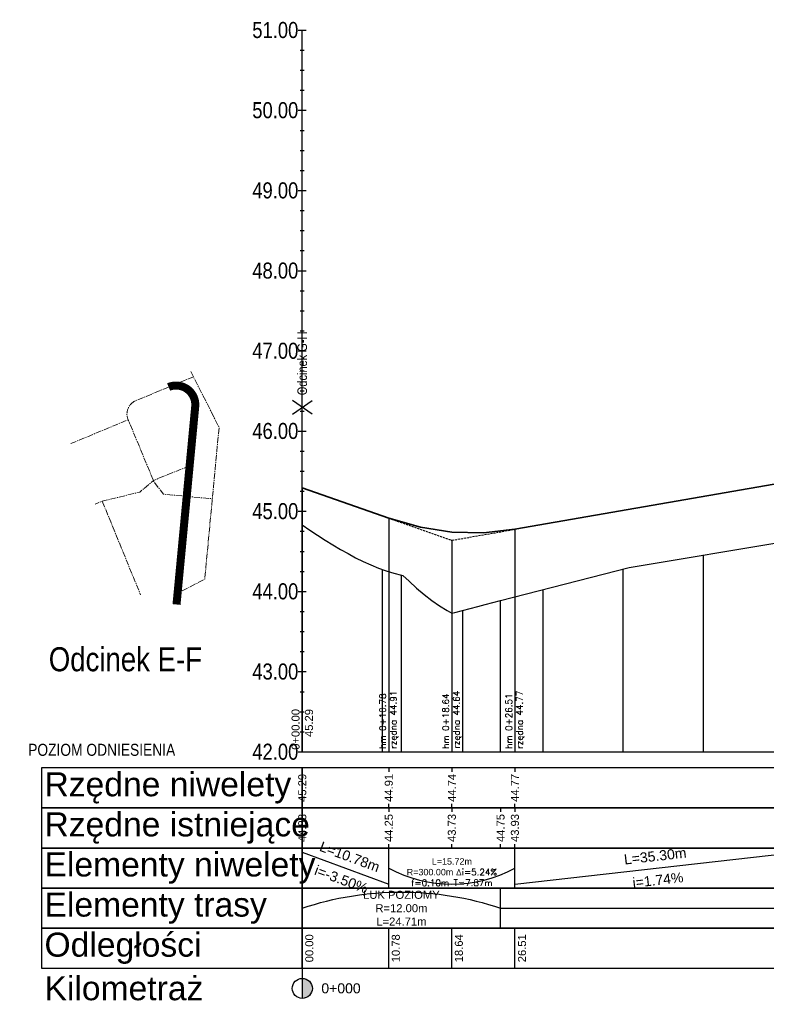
# Model space of a CAD drawing. Header units: metres. Extents: x 0 to 5465380, y 0 to 5925815.
# Tile 133 of 141: x 5464826 to 5464919, y 5925684 to 5925806. Entities that reach past the tile are written whole.
import ezdxf

# ---------------------------------------------------------------- set-up
doc = ezdxf.new("R2010")
doc.units = ezdxf.units.M
doc.linetypes.add('CENTER2', pattern=[1.125, 0.75, -0.125, 0.125, -0.125])
doc.linetypes.add('HIDDEN', pattern=[0.375, 0.25, -0.125])
for name, color, linetype in [('$DR - opis', 1, 'Continuous'), ('$DR - wymiary', 7, 'Continuous'), ('AecObjExplode_rys 1_Vport_D5A', 7, 'Continuous'), ('AecObjExplode_rys 3_Vport_DDD', 7, 'Continuous'), ('AecObjExplode_rys 4_Vport_E22', 7, 'Continuous'), ('C-DROGI-PROFILE', 7, 'Continuous'), ('C-DROGI-PROFILE-ETYKIETY', 7, 'Continuous'), ('C-DROGI-PROFILE-WIDOKI', 7, 'Continuous'), ('C-DROGI-PROFILE-WIDOKI-ETYKIETY', 7, 'Continuous')]:
    doc.layers.add(name, color=color, linetype=linetype)
doc.layers.add('$DR - osie ścieżek', color=7, linetype='CENTER2', lineweight=15)
doc.styles.add('ARIAL 2', font='ARIALN.TTF')
doc.styles.get("Standard").update_dxf_attribs({"font": 'arial.ttf'})

# ---------------------------------------------------------------- blocks, each defined once
blk = doc.blocks.new('kilometraz')
at = {"linetype": 'ByBlock', "lineweight": -2}
blk.add_hatch(color=0, dxfattribs=at).paths.add_polyline_path([(0, -0.5, 0.414214), (0.5, 0, 0.414214), (0, 0.5)])
at = {"color": 0, "linetype": 'ByBlock', "lineweight": -2}
blk.add_line((0, 0.5), (0, -0.5), dxfattribs=at)
blk.add_circle((0, 0), 0.5, dxfattribs=at)
blk = doc.blocks.new('AecObjExplode_rys 1_Vport_D5A')
at = {"layer": 'C-DROGI-PROFILE', "color": 190, "linetype": 'Continuous', "lineweight": 35}
for p, q in [((5464887.83, 5925742.9), (5464923.13, 5925749.05)), ((5464861.33, 5925748.05), (5464872.11, 5925744.28))]:
    blk.add_line(p, q, dxfattribs=at)
at = {"layer": 'C-DROGI-PROFILE', "color": 7, "linetype": 'HIDDEN', "lineweight": -3}
for p, q in [((5464872.11, 5925744.28), (5464879.97, 5925741.53)), ((5464879.97, 5925741.53), (5464887.83, 5925742.9))]:
    blk.add_line(p, q, dxfattribs=at)
at = {"layer": 'C-DROGI-PROFILE', "color": 94, "linetype": 'Continuous', "lineweight": -3}
for p, q in [((5464861.33, 5925743.44), (5464862.28, 5925742.79)), ((5464862.28, 5925742.79), (5464863.23, 5925742.16)), ((5464863.23, 5925742.16), (5464864.18, 5925741.55)), ((5464864.18, 5925741.55), (5464865.13, 5925740.96)), ((5464865.13, 5925740.96), (5464866.08, 5925740.39)), ((5464866.08, 5925740.39), (5464867.03, 5925739.86)), ((5464902.08, 5925738.15), (5464921.99, 5925741.48)), ((5464867.03, 5925739.86), (5464867.98, 5925739.35)), ((5464867.98, 5925739.35), (5464868.93, 5925738.89)), ((5464868.93, 5925738.89), (5464869.88, 5925738.46)), ((5464869.88, 5925738.46), (5464870.83, 5925738.07)), ((5464870.83, 5925738.07), (5464871.78, 5925737.72)), ((5464886.04, 5925734.02), (5464902.08, 5925738.15)), ((5464871.78, 5925737.72), (5464872.73, 5925737.43)), ((5464872.73, 5925737.43), (5464873.68, 5925737.18)), ((5464873.68, 5925737.18), (5464873.86, 5925737.14)), ((5464873.86, 5925737.14), (5464874.63, 5925736.41)), ((5464874.63, 5925736.41), (5464875.58, 5925735.56)), ((5464875.58, 5925735.56), (5464876.53, 5925734.77)), ((5464876.53, 5925734.77), (5464877.48, 5925734.04)), ((5464877.48, 5925734.04), (5464878.43, 5925733.36)), ((5464878.43, 5925733.36), (5464879.38, 5925732.76)), ((5464881.28, 5925732.76), (5464882.24, 5925733.01)), ((5464882.24, 5925733.01), (5464883.19, 5925733.27)), ((5464883.19, 5925733.27), (5464884.14, 5925733.52)), ((5464884.14, 5925733.52), (5464885.09, 5925733.77)), ((5464885.09, 5925733.77), (5464886.04, 5925734.02)), ((5464879.38, 5925732.76), (5464879.97, 5925732.42)), ((5464879.97, 5925732.42), (5464880.33, 5925732.52)), ((5464880.33, 5925732.52), (5464881.28, 5925732.76))]:
    blk.add_line(p, q, dxfattribs=at)
at = {"layer": 'C-DROGI-PROFILE', "color": 4, "linetype": 'Continuous', "lineweight": 35}
blk.add_lwpolyline([(5464872.11, 5925744.28), (5464876.04, 5925743.16), (5464879.97, 5925742.56), (5464883.9, 5925742.47), (5464887.83, 5925742.9)], dxfattribs=at)
at = {"layer": 'C-DROGI-PROFILE-ETYKIETY', "color": 7, "linetype": 'Continuous', "lineweight": -3}
blk.add_line((5464861.33, 5925748.05), (5464861.33, 5925715.15), dxfattribs=at)
at = {"layer": 'C-DROGI-PROFILE-ETYKIETY', "color": 1, "linetype": 'Continuous', "lineweight": -3}
for p, q in [((5464872.11, 5925744.28), (5464872.11, 5925715.15)), ((5464887.83, 5925742.9), (5464887.83, 5925715.15)), ((5464879.97, 5925741.53), (5464879.97, 5925715.15))]:
    blk.add_line(p, q, dxfattribs=at)
at = {"layer": 'C-DROGI-PROFILE-WIDOKI', "color": 7, "linetype": 'Continuous', "lineweight": -3}
for p, q in [((5464860.83, 5925805.15), (5464861.83, 5925805.15)), ((5464861.33, 5925715.15), (5464861.33, 5925805.15)), ((5464861.08, 5925802.65), (5464861.58, 5925802.65)), ((5464861.08, 5925800.15), (5464861.58, 5925800.15)), ((5464861.08, 5925797.65), (5464861.58, 5925797.65)), ((5464860.83, 5925795.15), (5464861.83, 5925795.15)), ((5464861.08, 5925792.65), (5464861.58, 5925792.65)), ((5464861.08, 5925790.15), (5464861.58, 5925790.15)), ((5464861.08, 5925787.65), (5464861.58, 5925787.65)), ((5464860.83, 5925785.15), (5464861.83, 5925785.15)), ((5464861.08, 5925782.65), (5464861.58, 5925782.65)), ((5464861.08, 5925780.15), (5464861.58, 5925780.15)), ((5464861.08, 5925777.65), (5464861.58, 5925777.65)), ((5464860.83, 5925775.15), (5464861.83, 5925775.15)), ((5464861.08, 5925772.65), (5464861.58, 5925772.65)), ((5464861.08, 5925770.15), (5464861.58, 5925770.15)), ((5464861.08, 5925767.65), (5464861.58, 5925767.65)), ((5464860.83, 5925765.15), (5464861.83, 5925765.15)), ((5464861.08, 5925762.65), (5464861.58, 5925762.65)), ((5464861.08, 5925760.15), (5464861.58, 5925760.15)), ((5464861.08, 5925757.65), (5464861.58, 5925757.65)), ((5464860.83, 5925755.15), (5464861.83, 5925755.15)), ((5464861.08, 5925752.65), (5464861.58, 5925752.65)), ((5464861.08, 5925750.15), (5464861.58, 5925750.15)), ((5464861.08, 5925747.65), (5464861.58, 5925747.65)), ((5464860.83, 5925745.15), (5464861.83, 5925745.15)), ((5464861.08, 5925742.65), (5464861.58, 5925742.65)), ((5464861.08, 5925740.15), (5464861.58, 5925740.15)), ((5464911.33, 5925715.15), (5464911.33, 5925739.7)), ((5464871.33, 5925715.15), (5464871.33, 5925737.89)), ((5464901.33, 5925715.15), (5464901.33, 5925737.96)), ((5464861.08, 5925737.65), (5464861.58, 5925737.65)), ((5464860.83, 5925735.15), (5464861.83, 5925735.15)), ((5464891.33, 5925715.15), (5464891.33, 5925735.38)), ((5464861.08, 5925732.65), (5464861.58, 5925732.65)), ((5464881.33, 5925715.15), (5464881.33, 5925732.78)), ((5464861.08, 5925730.15), (5464861.58, 5925730.15)), ((5464861.08, 5925727.65), (5464861.58, 5925727.65)), ((5464860.83, 5925725.15), (5464861.83, 5925725.15)), ((5464861.08, 5925722.65), (5464861.58, 5925722.65)), ((5464861.08, 5925720.15), (5464861.58, 5925720.15)), ((5464861.08, 5925717.65), (5464861.58, 5925717.65)), ((5464860.83, 5925715.15), (5465009.99, 5925715.15)), ((5464861.33, 5925713.15), (5464861.33, 5925712.65)), ((5464872.11, 5925713.15), (5464872.11, 5925712.65)), ((5464879.97, 5925713.15), (5464879.97, 5925712.65)), ((5464887.83, 5925713.15), (5464887.83, 5925712.65)), ((5464861.33, 5925708.15), (5464861.33, 5925708.65)), ((5464872.11, 5925708.15), (5464872.11, 5925708.65)), ((5464879.97, 5925708.15), (5464879.97, 5925708.65)), ((5464887.83, 5925708.15), (5464887.83, 5925708.65)), ((5464861.33, 5925693.15), (5464861.33, 5925703.15)), ((5464872.11, 5925698.15), (5464872.11, 5925703.15)), ((5464887.83, 5925698.15), (5464887.83, 5925703.15)), ((5464886.04, 5925693.15), (5464886.04, 5925698.15)), ((5464861.33, 5925688.15), (5464861.33, 5925685.65))]:
    blk.add_line(p, q, dxfattribs=at)
at = {"layer": 'C-DROGI-PROFILE-WIDOKI', "color": 8, "linetype": 'Continuous', "lineweight": -3}
for p, q in [((5464861.33, 5925715.15), (5464861.33, 5925743.44)), ((5464873.68, 5925715.15), (5464873.68, 5925737.18)), ((5464886.04, 5925715.15), (5464886.04, 5925734.02))]:
    blk.add_line(p, q, dxfattribs=at)
at = {"layer": 'C-DROGI-PROFILE-WIDOKI', "color": 1, "linetype": 'Continuous', "lineweight": -3}
for p, q in [((5464861.33, 5925708.15), (5464861.33, 5925707.65)), ((5464872.11, 5925708.15), (5464872.11, 5925707.65)), ((5464879.97, 5925708.15), (5464879.97, 5925707.65)), ((5464887.83, 5925708.15), (5464887.83, 5925707.65)), ((5464861.33, 5925703.15), (5464861.33, 5925703.65)), ((5464872.11, 5925703.15), (5464872.11, 5925703.65)), ((5464879.97, 5925703.15), (5464879.97, 5925703.65)), ((5464887.83, 5925703.15), (5464887.83, 5925703.65)), ((5464861.33, 5925688.15), (5464861.33, 5925693.15)), ((5464872.11, 5925688.15), (5464872.11, 5925693.15)), ((5464879.97, 5925688.15), (5464879.97, 5925693.15)), ((5464887.83, 5925688.15), (5464887.83, 5925693.15))]:
    blk.add_line(p, q, dxfattribs=at)
at = {"layer": 'C-DROGI-PROFILE-WIDOKI', "color": 150, "linetype": 'Continuous', "lineweight": -3}
for p, q in [((5464886.04, 5925708.15), (5464886.04, 5925707.65)), ((5464886.04, 5925703.15), (5464886.04, 5925703.65))]:
    blk.add_line(p, q, dxfattribs=at)
at = {"layer": 'C-DROGI-PROFILE-WIDOKI', "color": 4, "linetype": 'Continuous', "lineweight": -3}
for p, q in [((5464861.33, 5925702.65), (5464872.11, 5925698.65)), ((5464887.83, 5925698.65), (5464923.13, 5925702.65)), ((5464886.04, 5925695.65), (5465009.99, 5925695.65))]:
    blk.add_line(p, q, dxfattribs=at)
blk.add_arc((5464879.97, 5925715.11), 16.45, 241.4536, 298.5464, dxfattribs=at)
at = {"layer": 'C-DROGI-PROFILE-WIDOKI', "color": 4, "linetype": 'Continuous', "lineweight": -3, "extrusion": (0, 0, -1)}
blk.add_arc((-5464873.68, 5925658.49), 39.17, 71.6107, 108.3893, dxfattribs=at)
at = {"layer": 'C-DROGI-PROFILE-WIDOKI', "color": 7, "linetype": 'Continuous', "lineweight": -3}
for points in [[(5464861.33, 5925708.15), (5464861.33, 5925713.15), (5464828.83, 5925713.15), (5464828.83, 5925708.15)], [(5464861.33, 5925708.15), (5465009.99, 5925708.15), (5465009.99, 5925713.15), (5464861.33, 5925713.15)], [(5464861.33, 5925703.15), (5464861.33, 5925708.15), (5464828.83, 5925708.15), (5464828.83, 5925703.15)], [(5464861.33, 5925703.15), (5465009.99, 5925703.15), (5465009.99, 5925708.15), (5464861.33, 5925708.15)], [(5464861.33, 5925698.15), (5464861.33, 5925703.15), (5464828.83, 5925703.15), (5464828.83, 5925698.15)], [(5464861.33, 5925698.15), (5465009.99, 5925698.15), (5465009.99, 5925703.15), (5464861.33, 5925703.15)], [(5464861.33, 5925693.15), (5464861.33, 5925698.15), (5464828.83, 5925698.15), (5464828.83, 5925693.15)], [(5464861.33, 5925693.15), (5465009.99, 5925693.15), (5465009.99, 5925698.15), (5464861.33, 5925698.15)], [(5464861.33, 5925688.15), (5464861.33, 5925693.15), (5464828.83, 5925693.15), (5464828.83, 5925688.15)], [(5464861.33, 5925688.15), (5465009.99, 5925688.15), (5465009.99, 5925693.15), (5464861.33, 5925693.15)]]:
    blk.add_3dface(points, dxfattribs=at)
at = {"layer": '$DR - wymiary', "color": 7, "linetype": 'Continuous', "lineweight": -3, "xscale": 2.499999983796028, "yscale": 2.499999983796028, "zscale": 2.499999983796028, "rotation": 8.53773646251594e-07}
blk.add_blockref('kilometraz', (5464861.33, 5925685.65), dxfattribs=at)
at = {"layer": 'C-DROGI-PROFILE-ETYKIETY', "color": 2, "linetype": 'Continuous', "lineweight": -3, "char_height": 0.8, "attachment_point": 4}
for s, insert, rotation in [('{\\Fsimplex.shx|c0;hm 0+10.78\\Przędna 44.91}', (5464872.11, 5925715.53), 90), ('{\\Fsimplex.shx|c0;hm 0+18.64\\Fsimplex.shx|c0;\\Przędna 44.64}', (5464879.97, 5925715.53), 90.0039), ('{\\Fsimplex.shx|c0;hm 0+26.51\\Fsimplex.shx|c0;\\Przędna 44.77}', (5464887.83, 5925715.53), 90)]:
    blk.add_mtext(s, dxfattribs=dict(at, insert=insert, rotation=rotation))
at = {"layer": 'C-DROGI-PROFILE-ETYKIETY', "color": 7, "linetype": 'Continuous', "lineweight": -3, "insert": (5464861.33, 5925720.49), "char_height": 1, "attachment_point": 6, "rotation": 90}
blk.add_mtext('0+00.00\\P{\\fArial|b0|i0|c238|p34;45.29}', dxfattribs=at)
at = {"layer": 'C-DROGI-PROFILE-ETYKIETY', "color": 1, "linetype": 'Continuous', "lineweight": -3, "insert": (5464879.97, 5925700.15), "char_height": 0.8, "attachment_point": 5, "rotation": 0.0039}
blk.add_mtext('L=15.72m\\PR=300.00m {\\Fsimplex.shx|c238;Δ\\Fsimplex.shx|c0;i=5.24%\\Pf=0.10m T=7.87m}', dxfattribs=at)
at = {"layer": 'C-DROGI-PROFILE-WIDOKI', "color": 7, "linetype": 'Continuous', "lineweight": -3, "style": 'ARIAL 2'}
for s, insert, char_height, attachment_point in [('51.00', (5464860.83, 5925805.15), 2, 6), ('50.00', (5464860.83, 5925795.15), 2, 6), ('49.00', (5464860.83, 5925785.15), 2, 6), ('48.00', (5464860.83, 5925775.15), 2, 6), ('47.00', (5464860.83, 5925765.15), 2, 6), ('46.00', (5464860.83, 5925755.15), 2, 6), ('45.00', (5464860.83, 5925745.15), 2, 6), ('44.00', (5464860.83, 5925735.15), 2, 6), ('Odcinek E-F', (5464848.83, 5925725.15), 3, 9), ('43.00', (5464860.83, 5925725.15), 2, 6), ('POZIOM ODNIESIENIA', (5464836.33, 5925716.15), 1.5, 2), ('42.00', (5464860.83, 5925715.15), 2, 6)]:
    blk.add_mtext(s, dxfattribs=dict(at, insert=insert, char_height=char_height, attachment_point=attachment_point))
at = {"layer": 'C-DROGI-PROFILE-WIDOKI', "color": 7, "linetype": 'Continuous', "lineweight": -3, "char_height": 3, "attachment_point": 4}
for s, insert in [('{\\fArial|b0|i0|c238|p34;Rzędne niwelety}', (5464829.2, 5925710.65)), ('{\\fArial|b0|i0|c238|p34;Rzędne istniejące}', (5464829.2, 5925705.65)), ('{\\fArial|b0|i0|c238|p34;Elementy niwelety}', (5464829.2, 5925700.65)), ('{\\fArial|b0|i0|c238|p34;Elementy trasy}', (5464829.2, 5925695.65)), ('{\\fArial|b0|i0|c238|p34;Odległości}', (5464829.2, 5925690.65)), ('{\\fArial|b0|i0|c238|p34;Kilometraż}', (5464829.2, 5925685.65))]:
    blk.add_mtext(s, dxfattribs=dict(at, insert=insert))
at = {"layer": 'C-DROGI-PROFILE-WIDOKI-ETYKIETY', "color": 7, "linetype": 'Continuous', "lineweight": -3}
for s, insert, char_height, attachment_point, rotation in [('45.29', (5464861.33, 5925710.65), 1, 5, 90), ('44.91', (5464872.11, 5925710.65), 1, 5, 90), ('44.74', (5464879.97, 5925710.65), 1, 5, 90), ('44.77', (5464887.83, 5925710.65), 1, 5, 90), ('44.83', (5464861.33, 5925705.65), 1, 5, 90), ('44.25', (5464872.11, 5925705.65), 1, 5, 90), ('43.73', (5464879.97, 5925705.65), 1, 5, 90), ('44.75', (5464886.04, 5925705.65), 1, 5, 90), ('43.93', (5464887.83, 5925705.65), 1, 5, 90), ('L=10.78m', (5464867.24, 5925702.06), 1.25, 5, 339.6493), ('L=35.30m', (5464905.31, 5925702.14), 1.25, 5, 6.4652), ('i=-3.50%', (5464866.2, 5925699.25), 1.25, 5, 339.6493), ('i=1.74%', (5464905.65, 5925699.16), 1.25, 5, 6.4652), ('00.00', (5464861.7, 5925690.65), 1, 2, 90), ('10.78', (5464872.48, 5925690.65), 1, 2, 90), ('18.64', (5464880.34, 5925690.65), 1, 2, 90), ('26.51', (5464888.21, 5925690.65), 1, 2, 90)]:
    blk.add_mtext(s, dxfattribs=dict(at, insert=insert, char_height=char_height, attachment_point=attachment_point, rotation=rotation))
for s, insert, char_height, attachment_point in [('ŁUK POZIOMY\\PR=12.00m\\PL=24.71m', (5464873.68, 5925695.65), 1, 5), ('0+000', (5464863.7, 5925685.65), 1.25, 4)]:
    blk.add_mtext(s, dxfattribs=dict(at, insert=insert, char_height=char_height, attachment_point=attachment_point))
blk = doc.blocks.new('AecObjExplode_rys 4_Vport_E22')
at = {"layer": 'C-DROGI-PROFILE', "color": 190, "linetype": 'Continuous', "lineweight": 35}
for p, q in [((5464887.83, 5925742.9), (5464923.13, 5925749.05)), ((5464861.33, 5925748.05), (5464872.11, 5925744.28))]:
    blk.add_line(p, q, dxfattribs=at)
at = {"layer": 'C-DROGI-PROFILE', "color": 7, "linetype": 'HIDDEN', "lineweight": -3}
for p, q in [((5464872.11, 5925744.28), (5464879.97, 5925741.53)), ((5464879.97, 5925741.53), (5464887.83, 5925742.9))]:
    blk.add_line(p, q, dxfattribs=at)
at = {"layer": 'C-DROGI-PROFILE', "color": 94, "linetype": 'Continuous', "lineweight": -3}
for p, q in [((5464861.33, 5925743.44), (5464862.28, 5925742.79)), ((5464862.28, 5925742.79), (5464863.23, 5925742.16)), ((5464863.23, 5925742.16), (5464864.18, 5925741.55)), ((5464864.18, 5925741.55), (5464865.13, 5925740.96)), ((5464865.13, 5925740.96), (5464866.08, 5925740.39)), ((5464866.08, 5925740.39), (5464867.03, 5925739.86)), ((5464902.08, 5925738.15), (5464921.99, 5925741.48)), ((5464867.03, 5925739.86), (5464867.98, 5925739.35)), ((5464867.98, 5925739.35), (5464868.93, 5925738.89)), ((5464868.93, 5925738.89), (5464869.88, 5925738.46)), ((5464869.88, 5925738.46), (5464870.83, 5925738.07)), ((5464870.83, 5925738.07), (5464871.78, 5925737.72)), ((5464886.04, 5925734.02), (5464902.08, 5925738.15)), ((5464871.78, 5925737.72), (5464872.73, 5925737.43)), ((5464872.73, 5925737.43), (5464873.68, 5925737.18)), ((5464873.68, 5925737.18), (5464873.86, 5925737.14)), ((5464873.86, 5925737.14), (5464874.63, 5925736.41)), ((5464874.63, 5925736.41), (5464875.58, 5925735.56)), ((5464875.58, 5925735.56), (5464876.53, 5925734.77)), ((5464876.53, 5925734.77), (5464877.48, 5925734.04)), ((5464877.48, 5925734.04), (5464878.43, 5925733.36)), ((5464878.43, 5925733.36), (5464879.38, 5925732.76)), ((5464881.28, 5925732.76), (5464882.24, 5925733.01)), ((5464882.24, 5925733.01), (5464883.19, 5925733.27)), ((5464883.19, 5925733.27), (5464884.14, 5925733.52)), ((5464884.14, 5925733.52), (5464885.09, 5925733.77)), ((5464885.09, 5925733.77), (5464886.04, 5925734.02)), ((5464879.38, 5925732.76), (5464879.97, 5925732.42)), ((5464879.97, 5925732.42), (5464880.33, 5925732.52)), ((5464880.33, 5925732.52), (5464881.28, 5925732.76))]:
    blk.add_line(p, q, dxfattribs=at)
at = {"layer": 'C-DROGI-PROFILE', "color": 4, "linetype": 'Continuous', "lineweight": 35}
blk.add_lwpolyline([(5464872.11, 5925744.28), (5464876.04, 5925743.16), (5464879.97, 5925742.56), (5464883.9, 5925742.47), (5464887.83, 5925742.9)], dxfattribs=at)
at = {"layer": 'C-DROGI-PROFILE-ETYKIETY', "color": 7, "linetype": 'Continuous', "lineweight": -3}
blk.add_line((5464861.33, 5925748.05), (5464861.33, 5925715.15), dxfattribs=at)
at = {"layer": 'C-DROGI-PROFILE-ETYKIETY', "color": 1, "linetype": 'Continuous', "lineweight": -3}
for p, q in [((5464872.11, 5925744.28), (5464872.11, 5925715.15)), ((5464887.83, 5925742.9), (5464887.83, 5925715.15)), ((5464879.97, 5925741.53), (5464879.97, 5925715.15))]:
    blk.add_line(p, q, dxfattribs=at)
at = {"layer": 'C-DROGI-PROFILE-WIDOKI', "color": 7, "linetype": 'Continuous', "lineweight": -3}
for p, q in [((5464860.83, 5925805.15), (5464861.83, 5925805.15)), ((5464861.33, 5925715.15), (5464861.33, 5925805.15)), ((5464861.08, 5925802.65), (5464861.58, 5925802.65)), ((5464861.08, 5925800.15), (5464861.58, 5925800.15)), ((5464861.08, 5925797.65), (5464861.58, 5925797.65)), ((5464860.83, 5925795.15), (5464861.83, 5925795.15)), ((5464861.08, 5925792.65), (5464861.58, 5925792.65)), ((5464861.08, 5925790.15), (5464861.58, 5925790.15)), ((5464861.08, 5925787.65), (5464861.58, 5925787.65)), ((5464860.83, 5925785.15), (5464861.83, 5925785.15)), ((5464861.08, 5925782.65), (5464861.58, 5925782.65)), ((5464861.08, 5925780.15), (5464861.58, 5925780.15)), ((5464861.08, 5925777.65), (5464861.58, 5925777.65)), ((5464860.83, 5925775.15), (5464861.83, 5925775.15)), ((5464861.08, 5925772.65), (5464861.58, 5925772.65)), ((5464861.08, 5925770.15), (5464861.58, 5925770.15)), ((5464861.08, 5925767.65), (5464861.58, 5925767.65)), ((5464860.83, 5925765.15), (5464861.83, 5925765.15)), ((5464861.08, 5925762.65), (5464861.58, 5925762.65)), ((5464861.08, 5925760.15), (5464861.58, 5925760.15)), ((5464861.08, 5925757.65), (5464861.58, 5925757.65)), ((5464860.83, 5925755.15), (5464861.83, 5925755.15)), ((5464861.08, 5925752.65), (5464861.58, 5925752.65)), ((5464861.08, 5925750.15), (5464861.58, 5925750.15)), ((5464861.08, 5925747.65), (5464861.58, 5925747.65)), ((5464860.83, 5925745.15), (5464861.83, 5925745.15)), ((5464861.08, 5925742.65), (5464861.58, 5925742.65)), ((5464861.08, 5925740.15), (5464861.58, 5925740.15)), ((5464911.33, 5925715.15), (5464911.33, 5925739.7)), ((5464871.33, 5925715.15), (5464871.33, 5925737.89)), ((5464901.33, 5925715.15), (5464901.33, 5925737.96)), ((5464861.08, 5925737.65), (5464861.58, 5925737.65)), ((5464860.83, 5925735.15), (5464861.83, 5925735.15)), ((5464891.33, 5925715.15), (5464891.33, 5925735.38)), ((5464861.08, 5925732.65), (5464861.58, 5925732.65)), ((5464881.33, 5925715.15), (5464881.33, 5925732.78)), ((5464861.08, 5925730.15), (5464861.58, 5925730.15)), ((5464861.08, 5925727.65), (5464861.58, 5925727.65)), ((5464860.83, 5925725.15), (5464861.83, 5925725.15)), ((5464861.08, 5925722.65), (5464861.58, 5925722.65)), ((5464861.08, 5925720.15), (5464861.58, 5925720.15)), ((5464861.08, 5925717.65), (5464861.58, 5925717.65)), ((5464860.83, 5925715.15), (5465009.99, 5925715.15)), ((5464861.33, 5925713.15), (5464861.33, 5925712.65)), ((5464872.11, 5925713.15), (5464872.11, 5925712.65)), ((5464879.97, 5925713.15), (5464879.97, 5925712.65)), ((5464887.83, 5925713.15), (5464887.83, 5925712.65)), ((5464861.33, 5925708.15), (5464861.33, 5925708.65)), ((5464872.11, 5925708.15), (5464872.11, 5925708.65)), ((5464879.97, 5925708.15), (5464879.97, 5925708.65)), ((5464887.83, 5925708.15), (5464887.83, 5925708.65)), ((5464861.33, 5925693.15), (5464861.33, 5925703.15)), ((5464872.11, 5925698.15), (5464872.11, 5925703.15)), ((5464887.83, 5925698.15), (5464887.83, 5925703.15)), ((5464886.04, 5925693.15), (5464886.04, 5925698.15)), ((5464861.33, 5925688.15), (5464861.33, 5925685.65))]:
    blk.add_line(p, q, dxfattribs=at)
at = {"layer": 'C-DROGI-PROFILE-WIDOKI', "color": 8, "linetype": 'Continuous', "lineweight": -3}
for p, q in [((5464861.33, 5925715.15), (5464861.33, 5925743.44)), ((5464873.68, 5925715.15), (5464873.68, 5925737.18)), ((5464886.04, 5925715.15), (5464886.04, 5925734.02))]:
    blk.add_line(p, q, dxfattribs=at)
at = {"layer": 'C-DROGI-PROFILE-WIDOKI', "color": 1, "linetype": 'Continuous', "lineweight": -3}
for p, q in [((5464861.33, 5925708.15), (5464861.33, 5925707.65)), ((5464872.11, 5925708.15), (5464872.11, 5925707.65)), ((5464879.97, 5925708.15), (5464879.97, 5925707.65)), ((5464887.83, 5925708.15), (5464887.83, 5925707.65)), ((5464861.33, 5925703.15), (5464861.33, 5925703.65)), ((5464872.11, 5925703.15), (5464872.11, 5925703.65)), ((5464879.97, 5925703.15), (5464879.97, 5925703.65)), ((5464887.83, 5925703.15), (5464887.83, 5925703.65)), ((5464861.33, 5925688.15), (5464861.33, 5925693.15)), ((5464872.11, 5925688.15), (5464872.11, 5925693.15)), ((5464879.97, 5925688.15), (5464879.97, 5925693.15)), ((5464887.83, 5925688.15), (5464887.83, 5925693.15))]:
    blk.add_line(p, q, dxfattribs=at)
at = {"layer": 'C-DROGI-PROFILE-WIDOKI', "color": 150, "linetype": 'Continuous', "lineweight": -3}
for p, q in [((5464886.04, 5925708.15), (5464886.04, 5925707.65)), ((5464886.04, 5925703.15), (5464886.04, 5925703.65))]:
    blk.add_line(p, q, dxfattribs=at)
at = {"layer": 'C-DROGI-PROFILE-WIDOKI', "color": 4, "linetype": 'Continuous', "lineweight": -3}
for p, q in [((5464861.33, 5925702.65), (5464872.11, 5925698.65)), ((5464887.83, 5925698.65), (5464923.13, 5925702.65)), ((5464886.04, 5925695.65), (5465009.99, 5925695.65))]:
    blk.add_line(p, q, dxfattribs=at)
blk.add_arc((5464879.97, 5925715.11), 16.45, 241.4536, 298.5464, dxfattribs=at)
at = {"layer": 'C-DROGI-PROFILE-WIDOKI', "color": 4, "linetype": 'Continuous', "lineweight": -3, "extrusion": (0, 0, -1)}
blk.add_arc((-5464873.68, 5925658.49), 39.17, 71.6107, 108.3893, dxfattribs=at)
at = {"layer": 'C-DROGI-PROFILE-WIDOKI', "color": 7, "linetype": 'Continuous', "lineweight": -3}
for points in [[(5464861.33, 5925708.15), (5464861.33, 5925713.15), (5464828.83, 5925713.15), (5464828.83, 5925708.15)], [(5464861.33, 5925708.15), (5465009.99, 5925708.15), (5465009.99, 5925713.15), (5464861.33, 5925713.15)], [(5464861.33, 5925703.15), (5464861.33, 5925708.15), (5464828.83, 5925708.15), (5464828.83, 5925703.15)], [(5464861.33, 5925703.15), (5465009.99, 5925703.15), (5465009.99, 5925708.15), (5464861.33, 5925708.15)], [(5464861.33, 5925698.15), (5464861.33, 5925703.15), (5464828.83, 5925703.15), (5464828.83, 5925698.15)], [(5464861.33, 5925698.15), (5465009.99, 5925698.15), (5465009.99, 5925703.15), (5464861.33, 5925703.15)], [(5464861.33, 5925693.15), (5464861.33, 5925698.15), (5464828.83, 5925698.15), (5464828.83, 5925693.15)], [(5464861.33, 5925693.15), (5465009.99, 5925693.15), (5465009.99, 5925698.15), (5464861.33, 5925698.15)], [(5464861.33, 5925688.15), (5464861.33, 5925693.15), (5464828.83, 5925693.15), (5464828.83, 5925688.15)], [(5464861.33, 5925688.15), (5465009.99, 5925688.15), (5465009.99, 5925693.15), (5464861.33, 5925693.15)]]:
    blk.add_3dface(points, dxfattribs=at)
at = {"layer": '$DR - wymiary', "color": 7, "linetype": 'Continuous', "lineweight": -3, "xscale": 2.50000000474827, "yscale": 2.50000000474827, "zscale": 2.50000000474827}
blk.add_blockref('kilometraz', (5464861.33, 5925685.65), dxfattribs=at)
at = {"layer": 'C-DROGI-PROFILE-ETYKIETY', "color": 2, "linetype": 'Continuous', "lineweight": -3, "char_height": 0.8, "attachment_point": 4}
for s, insert, rotation in [('{\\Fsimplex.shx|c0;hm 0+10.78\\Przędna 44.91}', (5464872.11, 5925715.53), 90), ('{\\Fsimplex.shx|c0;hm 0+18.64\\Fsimplex.shx|c0;\\Przędna 44.64}', (5464879.97, 5925715.53), 90.0039), ('{\\Fsimplex.shx|c0;hm 0+26.51\\Fsimplex.shx|c0;\\Przędna 44.77}', (5464887.83, 5925715.53), 90)]:
    blk.add_mtext(s, dxfattribs=dict(at, insert=insert, rotation=rotation))
at = {"layer": 'C-DROGI-PROFILE-ETYKIETY', "color": 7, "linetype": 'Continuous', "lineweight": -3, "insert": (5464861.33, 5925720.49), "char_height": 1, "attachment_point": 6, "rotation": 90}
blk.add_mtext('0+00.00\\P{\\fArial|b0|i0|c238|p34;45.29}', dxfattribs=at)
at = {"layer": 'C-DROGI-PROFILE-ETYKIETY', "color": 1, "linetype": 'Continuous', "lineweight": -3, "insert": (5464879.97, 5925700.15), "char_height": 0.8, "attachment_point": 5, "rotation": 0.0039}
blk.add_mtext('L=15.72m\\PR=300.00m {\\Fsimplex.shx|c238;Δ\\Fsimplex.shx|c0;i=5.24%\\Pf=0.10m T=7.87m}', dxfattribs=at)
at = {"layer": 'C-DROGI-PROFILE-WIDOKI', "color": 7, "linetype": 'Continuous', "lineweight": -3, "style": 'ARIAL 2'}
for s, insert, char_height, attachment_point in [('51.00', (5464860.83, 5925805.15), 2, 6), ('50.00', (5464860.83, 5925795.15), 2, 6), ('49.00', (5464860.83, 5925785.15), 2, 6), ('48.00', (5464860.83, 5925775.15), 2, 6), ('47.00', (5464860.83, 5925765.15), 2, 6), ('46.00', (5464860.83, 5925755.15), 2, 6), ('45.00', (5464860.83, 5925745.15), 2, 6), ('44.00', (5464860.83, 5925735.15), 2, 6), ('Odcinek E-F', (5464848.83, 5925725.15), 3, 9), ('43.00', (5464860.83, 5925725.15), 2, 6), ('POZIOM ODNIESIENIA', (5464836.33, 5925716.15), 1.5, 2), ('42.00', (5464860.83, 5925715.15), 2, 6)]:
    blk.add_mtext(s, dxfattribs=dict(at, insert=insert, char_height=char_height, attachment_point=attachment_point))
at = {"layer": 'C-DROGI-PROFILE-WIDOKI', "color": 7, "linetype": 'Continuous', "lineweight": -3, "char_height": 3, "attachment_point": 4}
for s, insert in [('{\\fArial|b0|i0|c238|p34;Rzędne niwelety}', (5464829.2, 5925710.65)), ('{\\fArial|b0|i0|c238|p34;Rzędne istniejące}', (5464829.2, 5925705.65)), ('{\\fArial|b0|i0|c238|p34;Elementy niwelety}', (5464829.2, 5925700.65)), ('{\\fArial|b0|i0|c238|p34;Elementy trasy}', (5464829.2, 5925695.65)), ('{\\fArial|b0|i0|c238|p34;Odległości}', (5464829.2, 5925690.65)), ('{\\fArial|b0|i0|c238|p34;Kilometraż}', (5464829.2, 5925685.65))]:
    blk.add_mtext(s, dxfattribs=dict(at, insert=insert))
at = {"layer": 'C-DROGI-PROFILE-WIDOKI-ETYKIETY', "color": 7, "linetype": 'Continuous', "lineweight": -3}
for s, insert, char_height, attachment_point, rotation in [('45.29', (5464861.33, 5925710.65), 1, 5, 90), ('44.91', (5464872.11, 5925710.65), 1, 5, 90), ('44.74', (5464879.97, 5925710.65), 1, 5, 90), ('44.77', (5464887.83, 5925710.65), 1, 5, 90), ('44.83', (5464861.33, 5925705.65), 1, 5, 90), ('44.25', (5464872.11, 5925705.65), 1, 5, 90), ('43.73', (5464879.97, 5925705.65), 1, 5, 90), ('44.75', (5464886.04, 5925705.65), 1, 5, 90), ('43.93', (5464887.83, 5925705.65), 1, 5, 90), ('L=10.78m', (5464867.24, 5925702.06), 1.25, 5, 339.6493), ('L=35.30m', (5464905.31, 5925702.14), 1.25, 5, 6.4652), ('i=-3.50%', (5464866.2, 5925699.25), 1.25, 5, 339.6493), ('i=1.74%', (5464905.65, 5925699.16), 1.25, 5, 6.4652), ('00.00', (5464861.7, 5925690.65), 1, 2, 90), ('10.78', (5464872.48, 5925690.65), 1, 2, 90), ('18.64', (5464880.34, 5925690.65), 1, 2, 90), ('26.51', (5464888.21, 5925690.65), 1, 2, 90)]:
    blk.add_mtext(s, dxfattribs=dict(at, insert=insert, char_height=char_height, attachment_point=attachment_point, rotation=rotation))
for s, insert, char_height, attachment_point in [('ŁUK POZIOMY\\PR=12.00m\\PL=24.71m', (5464873.68, 5925695.65), 1, 5), ('0+000', (5464863.7, 5925685.65), 1.25, 4)]:
    blk.add_mtext(s, dxfattribs=dict(at, insert=insert, char_height=char_height, attachment_point=attachment_point))
blk = doc.blocks.new('AecObjExplode_rys 3_Vport_DDD')
at = {"layer": 'C-DROGI-PROFILE', "color": 190, "linetype": 'Continuous', "lineweight": 35}
for p, q in [((5464887.83, 5925742.9), (5464923.13, 5925749.05)), ((5464861.33, 5925748.05), (5464872.11, 5925744.28))]:
    blk.add_line(p, q, dxfattribs=at)
at = {"layer": 'C-DROGI-PROFILE', "color": 7, "linetype": 'HIDDEN', "lineweight": -3}
for p, q in [((5464872.11, 5925744.28), (5464879.97, 5925741.53)), ((5464879.97, 5925741.53), (5464887.83, 5925742.9))]:
    blk.add_line(p, q, dxfattribs=at)
at = {"layer": 'C-DROGI-PROFILE', "color": 94, "linetype": 'Continuous', "lineweight": -3}
for p, q in [((5464861.33, 5925743.44), (5464862.28, 5925742.79)), ((5464862.28, 5925742.79), (5464863.23, 5925742.16)), ((5464863.23, 5925742.16), (5464864.18, 5925741.55)), ((5464864.18, 5925741.55), (5464865.13, 5925740.96)), ((5464865.13, 5925740.96), (5464866.08, 5925740.39)), ((5464866.08, 5925740.39), (5464867.03, 5925739.86)), ((5464902.08, 5925738.15), (5464921.99, 5925741.48)), ((5464867.03, 5925739.86), (5464867.98, 5925739.35)), ((5464867.98, 5925739.35), (5464868.93, 5925738.89)), ((5464868.93, 5925738.89), (5464869.88, 5925738.46)), ((5464869.88, 5925738.46), (5464870.83, 5925738.07)), ((5464870.83, 5925738.07), (5464871.78, 5925737.72)), ((5464886.04, 5925734.02), (5464902.08, 5925738.15)), ((5464871.78, 5925737.72), (5464872.73, 5925737.43)), ((5464872.73, 5925737.43), (5464873.68, 5925737.18)), ((5464873.68, 5925737.18), (5464873.86, 5925737.14)), ((5464873.86, 5925737.14), (5464874.63, 5925736.41)), ((5464874.63, 5925736.41), (5464875.58, 5925735.56)), ((5464875.58, 5925735.56), (5464876.53, 5925734.77)), ((5464876.53, 5925734.77), (5464877.48, 5925734.04)), ((5464877.48, 5925734.04), (5464878.43, 5925733.36)), ((5464878.43, 5925733.36), (5464879.38, 5925732.76)), ((5464881.28, 5925732.76), (5464882.24, 5925733.01)), ((5464882.24, 5925733.01), (5464883.19, 5925733.27)), ((5464883.19, 5925733.27), (5464884.14, 5925733.52)), ((5464884.14, 5925733.52), (5464885.09, 5925733.77)), ((5464885.09, 5925733.77), (5464886.04, 5925734.02)), ((5464879.38, 5925732.76), (5464879.97, 5925732.42)), ((5464879.97, 5925732.42), (5464880.33, 5925732.52)), ((5464880.33, 5925732.52), (5464881.28, 5925732.76))]:
    blk.add_line(p, q, dxfattribs=at)
at = {"layer": 'C-DROGI-PROFILE', "color": 4, "linetype": 'Continuous', "lineweight": 35}
blk.add_lwpolyline([(5464872.11, 5925744.28), (5464876.04, 5925743.16), (5464879.97, 5925742.56), (5464883.9, 5925742.47), (5464887.83, 5925742.9)], dxfattribs=at)
at = {"layer": 'C-DROGI-PROFILE-ETYKIETY', "color": 7, "linetype": 'Continuous', "lineweight": -3}
blk.add_line((5464861.33, 5925748.05), (5464861.33, 5925715.15), dxfattribs=at)
at = {"layer": 'C-DROGI-PROFILE-ETYKIETY', "color": 1, "linetype": 'Continuous', "lineweight": -3}
for p, q in [((5464872.11, 5925744.28), (5464872.11, 5925715.15)), ((5464887.83, 5925742.9), (5464887.83, 5925715.15)), ((5464879.97, 5925741.53), (5464879.97, 5925715.15))]:
    blk.add_line(p, q, dxfattribs=at)
at = {"layer": 'C-DROGI-PROFILE-WIDOKI', "color": 7, "linetype": 'Continuous', "lineweight": -3}
for p, q in [((5464860.83, 5925805.15), (5464861.83, 5925805.15)), ((5464861.33, 5925715.15), (5464861.33, 5925805.15)), ((5464861.08, 5925802.65), (5464861.58, 5925802.65)), ((5464861.08, 5925800.15), (5464861.58, 5925800.15)), ((5464861.08, 5925797.65), (5464861.58, 5925797.65)), ((5464860.83, 5925795.15), (5464861.83, 5925795.15)), ((5464861.08, 5925792.65), (5464861.58, 5925792.65)), ((5464861.08, 5925790.15), (5464861.58, 5925790.15)), ((5464861.08, 5925787.65), (5464861.58, 5925787.65)), ((5464860.83, 5925785.15), (5464861.83, 5925785.15)), ((5464861.08, 5925782.65), (5464861.58, 5925782.65)), ((5464861.08, 5925780.15), (5464861.58, 5925780.15)), ((5464861.08, 5925777.65), (5464861.58, 5925777.65)), ((5464860.83, 5925775.15), (5464861.83, 5925775.15)), ((5464861.08, 5925772.65), (5464861.58, 5925772.65)), ((5464861.08, 5925770.15), (5464861.58, 5925770.15)), ((5464861.08, 5925767.65), (5464861.58, 5925767.65)), ((5464860.83, 5925765.15), (5464861.83, 5925765.15)), ((5464861.08, 5925762.65), (5464861.58, 5925762.65)), ((5464861.08, 5925760.15), (5464861.58, 5925760.15)), ((5464861.08, 5925757.65), (5464861.58, 5925757.65)), ((5464860.83, 5925755.15), (5464861.83, 5925755.15)), ((5464861.08, 5925752.65), (5464861.58, 5925752.65)), ((5464861.08, 5925750.15), (5464861.58, 5925750.15)), ((5464861.08, 5925747.65), (5464861.58, 5925747.65)), ((5464860.83, 5925745.15), (5464861.83, 5925745.15)), ((5464861.08, 5925742.65), (5464861.58, 5925742.65)), ((5464861.08, 5925740.15), (5464861.58, 5925740.15)), ((5464911.33, 5925715.15), (5464911.33, 5925739.7)), ((5464871.33, 5925715.15), (5464871.33, 5925737.89)), ((5464901.33, 5925715.15), (5464901.33, 5925737.96)), ((5464861.08, 5925737.65), (5464861.58, 5925737.65)), ((5464860.83, 5925735.15), (5464861.83, 5925735.15)), ((5464891.33, 5925715.15), (5464891.33, 5925735.38)), ((5464861.08, 5925732.65), (5464861.58, 5925732.65)), ((5464881.33, 5925715.15), (5464881.33, 5925732.78)), ((5464861.08, 5925730.15), (5464861.58, 5925730.15)), ((5464861.08, 5925727.65), (5464861.58, 5925727.65)), ((5464860.83, 5925725.15), (5464861.83, 5925725.15)), ((5464861.08, 5925722.65), (5464861.58, 5925722.65)), ((5464861.08, 5925720.15), (5464861.58, 5925720.15)), ((5464861.08, 5925717.65), (5464861.58, 5925717.65)), ((5464860.83, 5925715.15), (5465009.99, 5925715.15)), ((5464861.33, 5925713.15), (5464861.33, 5925712.65)), ((5464872.11, 5925713.15), (5464872.11, 5925712.65)), ((5464879.97, 5925713.15), (5464879.97, 5925712.65)), ((5464887.83, 5925713.15), (5464887.83, 5925712.65)), ((5464861.33, 5925708.15), (5464861.33, 5925708.65)), ((5464872.11, 5925708.15), (5464872.11, 5925708.65)), ((5464879.97, 5925708.15), (5464879.97, 5925708.65)), ((5464887.83, 5925708.15), (5464887.83, 5925708.65)), ((5464861.33, 5925693.15), (5464861.33, 5925703.15)), ((5464872.11, 5925698.15), (5464872.11, 5925703.15)), ((5464887.83, 5925698.15), (5464887.83, 5925703.15)), ((5464886.04, 5925693.15), (5464886.04, 5925698.15)), ((5464861.33, 5925688.15), (5464861.33, 5925685.65))]:
    blk.add_line(p, q, dxfattribs=at)
at = {"layer": 'C-DROGI-PROFILE-WIDOKI', "color": 8, "linetype": 'Continuous', "lineweight": -3}
for p, q in [((5464861.33, 5925715.15), (5464861.33, 5925743.44)), ((5464873.68, 5925715.15), (5464873.68, 5925737.18)), ((5464886.04, 5925715.15), (5464886.04, 5925734.02))]:
    blk.add_line(p, q, dxfattribs=at)
at = {"layer": 'C-DROGI-PROFILE-WIDOKI', "color": 1, "linetype": 'Continuous', "lineweight": -3}
for p, q in [((5464861.33, 5925708.15), (5464861.33, 5925707.65)), ((5464872.11, 5925708.15), (5464872.11, 5925707.65)), ((5464879.97, 5925708.15), (5464879.97, 5925707.65)), ((5464887.83, 5925708.15), (5464887.83, 5925707.65)), ((5464861.33, 5925703.15), (5464861.33, 5925703.65)), ((5464872.11, 5925703.15), (5464872.11, 5925703.65)), ((5464879.97, 5925703.15), (5464879.97, 5925703.65)), ((5464887.83, 5925703.15), (5464887.83, 5925703.65)), ((5464861.33, 5925688.15), (5464861.33, 5925693.15)), ((5464872.11, 5925688.15), (5464872.11, 5925693.15)), ((5464879.97, 5925688.15), (5464879.97, 5925693.15)), ((5464887.83, 5925688.15), (5464887.83, 5925693.15))]:
    blk.add_line(p, q, dxfattribs=at)
at = {"layer": 'C-DROGI-PROFILE-WIDOKI', "color": 150, "linetype": 'Continuous', "lineweight": -3}
for p, q in [((5464886.04, 5925708.15), (5464886.04, 5925707.65)), ((5464886.04, 5925703.15), (5464886.04, 5925703.65))]:
    blk.add_line(p, q, dxfattribs=at)
at = {"layer": 'C-DROGI-PROFILE-WIDOKI', "color": 4, "linetype": 'Continuous', "lineweight": -3}
for p, q in [((5464861.33, 5925702.65), (5464872.11, 5925698.65)), ((5464887.83, 5925698.65), (5464923.13, 5925702.65)), ((5464886.04, 5925695.65), (5465009.99, 5925695.65))]:
    blk.add_line(p, q, dxfattribs=at)
blk.add_arc((5464879.97, 5925715.11), 16.45, 241.4536, 298.5464, dxfattribs=at)
at = {"layer": 'C-DROGI-PROFILE-WIDOKI', "color": 4, "linetype": 'Continuous', "lineweight": -3, "extrusion": (0, 0, -1)}
blk.add_arc((-5464873.68, 5925658.49), 39.17, 71.6107, 108.3893, dxfattribs=at)
at = {"layer": 'C-DROGI-PROFILE-WIDOKI', "color": 7, "linetype": 'Continuous', "lineweight": -3}
for points in [[(5464861.33, 5925708.15), (5464861.33, 5925713.15), (5464828.83, 5925713.15), (5464828.83, 5925708.15)], [(5464861.33, 5925708.15), (5465009.99, 5925708.15), (5465009.99, 5925713.15), (5464861.33, 5925713.15)], [(5464861.33, 5925703.15), (5464861.33, 5925708.15), (5464828.83, 5925708.15), (5464828.83, 5925703.15)], [(5464861.33, 5925703.15), (5465009.99, 5925703.15), (5465009.99, 5925708.15), (5464861.33, 5925708.15)], [(5464861.33, 5925698.15), (5464861.33, 5925703.15), (5464828.83, 5925703.15), (5464828.83, 5925698.15)], [(5464861.33, 5925698.15), (5465009.99, 5925698.15), (5465009.99, 5925703.15), (5464861.33, 5925703.15)], [(5464861.33, 5925693.15), (5464861.33, 5925698.15), (5464828.83, 5925698.15), (5464828.83, 5925693.15)], [(5464861.33, 5925693.15), (5465009.99, 5925693.15), (5465009.99, 5925698.15), (5464861.33, 5925698.15)], [(5464861.33, 5925688.15), (5464861.33, 5925693.15), (5464828.83, 5925693.15), (5464828.83, 5925688.15)], [(5464861.33, 5925688.15), (5465009.99, 5925688.15), (5465009.99, 5925693.15), (5464861.33, 5925693.15)]]:
    blk.add_3dface(points, dxfattribs=at)
at = {"layer": '$DR - wymiary', "color": 7, "linetype": 'Continuous', "lineweight": -3, "xscale": 2.499999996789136, "yscale": 2.499999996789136, "zscale": 2.499999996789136}
blk.add_blockref('kilometraz', (5464861.33, 5925685.65), dxfattribs=at)
at = {"layer": 'C-DROGI-PROFILE-ETYKIETY', "color": 2, "linetype": 'Continuous', "lineweight": -3, "char_height": 0.8, "attachment_point": 4}
for s, insert, rotation in [('{\\Fsimplex.shx|c0;hm 0+10.78\\Przędna 44.91}', (5464872.11, 5925715.53), 90), ('{\\Fsimplex.shx|c0;hm 0+18.64\\Fsimplex.shx|c0;\\Przędna 44.64}', (5464879.97, 5925715.53), 90.0039), ('{\\Fsimplex.shx|c0;hm 0+26.51\\Fsimplex.shx|c0;\\Przędna 44.77}', (5464887.83, 5925715.53), 90)]:
    blk.add_mtext(s, dxfattribs=dict(at, insert=insert, rotation=rotation))
at = {"layer": 'C-DROGI-PROFILE-ETYKIETY', "color": 7, "linetype": 'Continuous', "lineweight": -3, "insert": (5464861.33, 5925720.49), "char_height": 1, "attachment_point": 6, "rotation": 90}
blk.add_mtext('0+00.00\\P{\\fArial|b0|i0|c238|p34;45.29}', dxfattribs=at)
at = {"layer": 'C-DROGI-PROFILE-ETYKIETY', "color": 1, "linetype": 'Continuous', "lineweight": -3, "insert": (5464879.97, 5925700.15), "char_height": 0.8, "attachment_point": 5, "rotation": 0.0039}
blk.add_mtext('L=15.72m\\PR=300.00m {\\Fsimplex.shx|c238;Δ\\Fsimplex.shx|c0;i=5.24%\\Pf=0.10m T=7.87m}', dxfattribs=at)
at = {"layer": 'C-DROGI-PROFILE-WIDOKI', "color": 7, "linetype": 'Continuous', "lineweight": -3, "style": 'ARIAL 2'}
for s, insert, char_height, attachment_point in [('51.00', (5464860.83, 5925805.15), 2, 6), ('50.00', (5464860.83, 5925795.15), 2, 6), ('49.00', (5464860.83, 5925785.15), 2, 6), ('48.00', (5464860.83, 5925775.15), 2, 6), ('47.00', (5464860.83, 5925765.15), 2, 6), ('46.00', (5464860.83, 5925755.15), 2, 6), ('45.00', (5464860.83, 5925745.15), 2, 6), ('44.00', (5464860.83, 5925735.15), 2, 6), ('Odcinek E-F', (5464848.83, 5925725.15), 3, 9), ('43.00', (5464860.83, 5925725.15), 2, 6), ('POZIOM ODNIESIENIA', (5464836.33, 5925716.15), 1.5, 2), ('42.00', (5464860.83, 5925715.15), 2, 6)]:
    blk.add_mtext(s, dxfattribs=dict(at, insert=insert, char_height=char_height, attachment_point=attachment_point))
at = {"layer": 'C-DROGI-PROFILE-WIDOKI', "color": 7, "linetype": 'Continuous', "lineweight": -3, "char_height": 3, "attachment_point": 4}
for s, insert in [('{\\fArial|b0|i0|c238|p34;Rzędne niwelety}', (5464829.2, 5925710.65)), ('{\\fArial|b0|i0|c238|p34;Rzędne istniejące}', (5464829.2, 5925705.65)), ('{\\fArial|b0|i0|c238|p34;Elementy niwelety}', (5464829.2, 5925700.65)), ('{\\fArial|b0|i0|c238|p34;Elementy trasy}', (5464829.2, 5925695.65)), ('{\\fArial|b0|i0|c238|p34;Odległości}', (5464829.2, 5925690.65)), ('{\\fArial|b0|i0|c238|p34;Kilometraż}', (5464829.2, 5925685.65))]:
    blk.add_mtext(s, dxfattribs=dict(at, insert=insert))
at = {"layer": 'C-DROGI-PROFILE-WIDOKI-ETYKIETY', "color": 7, "linetype": 'Continuous', "lineweight": -3}
for s, insert, char_height, attachment_point, rotation in [('45.29', (5464861.33, 5925710.65), 1, 5, 90), ('44.91', (5464872.11, 5925710.65), 1, 5, 90), ('44.74', (5464879.97, 5925710.65), 1, 5, 90), ('44.77', (5464887.83, 5925710.65), 1, 5, 90), ('44.83', (5464861.33, 5925705.65), 1, 5, 90), ('44.25', (5464872.11, 5925705.65), 1, 5, 90), ('43.73', (5464879.97, 5925705.65), 1, 5, 90), ('44.75', (5464886.04, 5925705.65), 1, 5, 90), ('43.93', (5464887.83, 5925705.65), 1, 5, 90), ('L=10.78m', (5464867.24, 5925702.06), 1.25, 5, 339.6493), ('L=35.30m', (5464905.31, 5925702.14), 1.25, 5, 6.4652), ('i=-3.50%', (5464866.2, 5925699.25), 1.25, 5, 339.6493), ('i=1.74%', (5464905.65, 5925699.16), 1.25, 5, 6.4652), ('00.00', (5464861.7, 5925690.65), 1, 2, 90), ('10.78', (5464872.48, 5925690.65), 1, 2, 90), ('18.64', (5464880.34, 5925690.65), 1, 2, 90), ('26.51', (5464888.21, 5925690.65), 1, 2, 90)]:
    blk.add_mtext(s, dxfattribs=dict(at, insert=insert, char_height=char_height, attachment_point=attachment_point, rotation=rotation))
for s, insert, char_height, attachment_point in [('ŁUK POZIOMY\\PR=12.00m\\PL=24.71m', (5464873.68, 5925695.65), 1, 5), ('0+000', (5464863.7, 5925685.65), 1.25, 4)]:
    blk.add_mtext(s, dxfattribs=dict(at, insert=insert, char_height=char_height, attachment_point=attachment_point))

msp = doc.modelspace()

# ---------------------------------------------------------------- linework, layer by layer
at = {"layer": '$DR - opis', "flags": 128}
for points in [[(5464860.1, 5925757.261), (5464862.551, 5925758.978)], [(5464862.551, 5925757.261), (5464860.1, 5925758.978)], [(5464861.326, 5925746.161), (5464861.326, 5925758.12)]]:
    msp.add_lwpolyline(points, dxfattribs=at)
at = {"layer": '$DR - osie ścieżek', "flags": 128}
for points in [[(5464847.419, 5925762.583), (5464850.955, 5925755.626), (5464849.173, 5925736.677), (5464845.787, 5925734.934)], [(5464832.466, 5925753.58), (5464839.627, 5925756.56)], [(5464847.286, 5925750.816), (5464842.779, 5925748.987), (5464841.093, 5925747.546), (5464836.402, 5925746.398), (5464835.528, 5925746.043)], [(5464836.402, 5925746.398), (5464841.173, 5925734.733)]]:
    msp.add_lwpolyline(points, dxfattribs=at)
msp.add_lwpolyline([(5464847.752, 5925761.926), (5464840.585, 5925758.943, 0.4142136), (5464839.614, 5925756.59), (5464842.859, 5925748.793), (5464844.025, 5925747.278), (5464850.116, 5925746.705)], format="xyb", dxfattribs=at)
at = {"layer": '$DR - osie ścieżek', "color": 10, "const_width": 1, "flags": 128}
msp.add_lwpolyline([(5464845.653, 5925733.521), (5464847.983, 5925758.202, 0.5657027), (5464844.671, 5925760.644)], format="xyb", dxfattribs=at)

# ---------------------------------------------------------------- block references
at = {"layer": 'AecObjExplode_rys 1_Vport_D5A'}
msp.add_blockref('AecObjExplode_rys 1_Vport_D5A', (0, 0), dxfattribs=at)
at = {"layer": 'AecObjExplode_rys 3_Vport_DDD'}
msp.add_blockref('AecObjExplode_rys 3_Vport_DDD', (0, 0), dxfattribs=at)
at = {"layer": 'AecObjExplode_rys 4_Vport_E22'}
msp.add_blockref('AecObjExplode_rys 4_Vport_E22', (0, 0), dxfattribs=at)

# ---------------------------------------------------------------- texts
at = {"layer": '$DR - opis', "insert": (5464861.326, 5925759.615), "char_height": 1.2, "attachment_point": 4, "rotation": 90, "style": 'ARIAL 2'}
msp.add_mtext_dynamic_manual_height_columns('Odcinek G-H', width=16.96519, gutter_width=100, heights=[0], dxfattribs=at)

doc.saveas('drawing.dxf')
